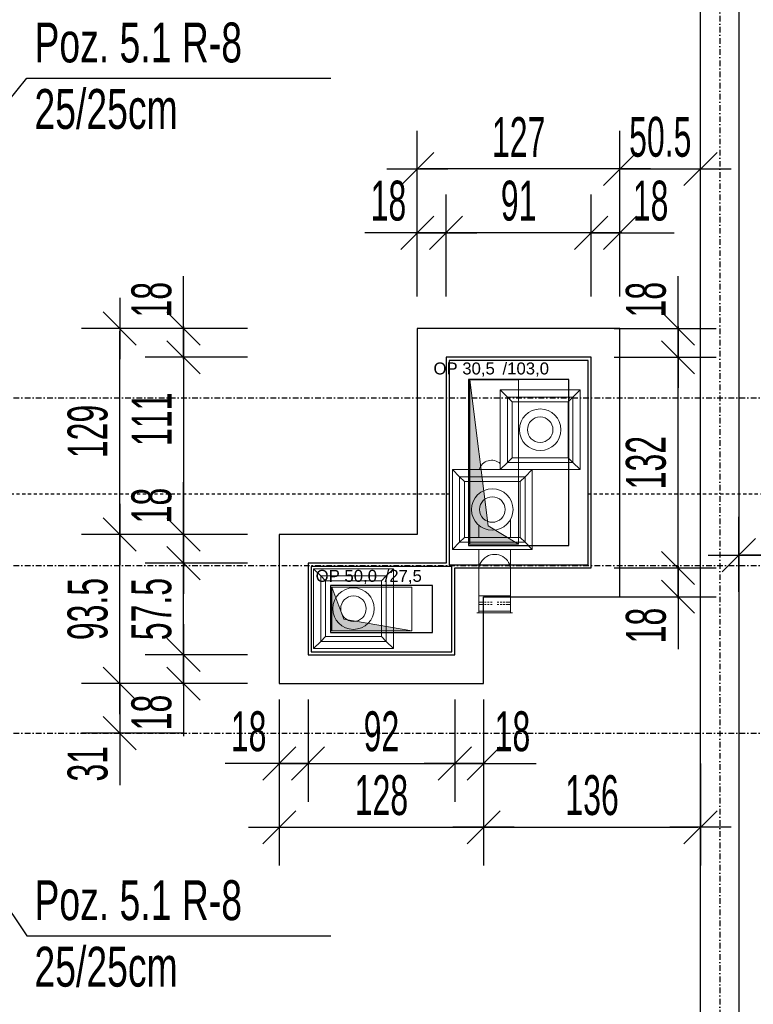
# Model space of a CAD drawing. Header units: millimetres. Extents: x 10513 to 15210, y -3009 to 1704.
# Tile 7 of 18: x 10982 to 11441, y -164 to 453. Entities that reach past the tile are written whole.
import ezdxf

# ---------------------------------------------------------------- set-up
doc = ezdxf.new("R2010")
doc.units = ezdxf.units.MM
doc.header["$LTSCALE"] = 10
doc.linetypes.add('MO', pattern=[0.7, 0.35, -0.17, 0.01, -0.17])
doc.linetypes.add('MP', pattern=[0.36, 0.2, -0.16])
for name, color, linetype in [('BA_wym', 1, 'Continuous'), ('BD_lpm', 1, 'MP'), ('BD_osm', 1, 'MO'), ('BD_wic', 1, 'Continuous'), ('BD_wig', 3, 'Continuous'), ('BD_wis', 2, 'Continuous'), ('BZ_odn', 1, 'Continuous'), ('BZ_txs', 2, 'Continuous')]:
    doc.layers.add(name, color=color, linetype=linetype)
doc.layers.add('Nowe_A-Przebicia_Nr_pióra__1', color=7, linetype='Continuous', lineweight=13)
doc.layers.add('Nowe_FLUID-WY_Nr_pióra__20', color=1, linetype='Continuous', lineweight=13)
doc.layers.add('Nowe_A-Przebicia_Nr_pióra__102', color=7, linetype='Continuous', lineweight=5, true_color=0xcccccc)
doc.styles.add('BIKTS', font='bikromsw.shx', dxfattribs={"width": 0.8})
doc.styles.add('BIKWYM', font='bikromsw.shx', dxfattribs={"width": 0.6})
doc.styles.add('STYL_AUTOMATYCZNY_1', font='arial.ttf')
doc.dimstyles.new('BA_KR_100_cm', dxfattribs={"dimtxt": 25, "dimasz": 1.666667, "dimexe": 24, "dimexo": 0, "dimgap": 0, "dimtad": 0, "dimdec": 1, "dimrnd": 0.5, "dimzin": 9, "dimdsep": 46, "dimtxsty": 'BIKWYM', "dimblk": 'WYM-KR', "dimcen": 0, "dimdle": 20, "dimclrd": 256, "dimclre": 256, "dimclrt": 2, "dimadec": 0, "dimazin": 0, "dimtfac": 0.033333, "dimtdec": 1, "dimtmove": 0, "dimatfit": 3, "dimldrblk": 'WYM-KR', "dimfxl": 25, "dimfxlon": 1, "dimtvp": 0.8, "dimtolj": 1, "dimarcsym": 0})
doc.dimstyles.new('BZ_ST_100_cm', dxfattribs={"dimtxt": 25, "dimasz": 1.666667, "dimexe": 24, "dimexo": 0, "dimgap": 0, "dimtad": 0, "dimdec": 1, "dimrnd": 0.5, "dimdsep": 46, "dimtxsty": 'BIKWYM', "dimblk": 'WYM-ST', "dimcen": 0, "dimdle": 20, "dimclrd": 256, "dimclre": 256, "dimclrt": 7, "dimadec": 0, "dimazin": 0, "dimtfac": 0.033333, "dimtdec": 1, "dimtix": 1, "dimtmove": 2, "dimatfit": 3, "dimldrblk": 'WYM-ST', "dimfxl": 25, "dimfxlon": 1, "dimtvp": 0.8, "dimtolj": 1, "dimtzin": 0, "dimarcsym": 0})

# ---------------------------------------------------------------- blocks, each defined once
blk = doc.blocks.new('*T22')
at = {"layer": 'Nowe_A-Przebicia_Nr_pióra__1', "color": 7, "lineweight": 13, "insert": (0, 0.0111), "char_height": 0.075, "attachment_point": 8, "style": 'STYL_AUTOMATYCZNY_1'}
blk.add_mtext('\\A1;{\\pqc;\\pt0;\\fArial|b0|i0|c238|p0;\\W1.000000;OP 30,5\\fArial|b0|i0|c238|p0;\\W1.000000;\\A1{\\H.66x;\\S^  ;}\\fArial|b0|i0|c238|p0;\\W1.000000; /103,0\\fArial|b0|i0|c238|p0;\\W1.000000;\\A1{\\H.66x;\\S^  ;}\\fArial|b0|i0|c238|p0;\\W1.000000;\\fArial|b0|i0|c238|p0;\\W1.000000;\\A1{\\H.66x;\\S^  ;}}', dxfattribs=at)
blk = doc.blocks.new('*T24')
at = {"layer": 'Nowe_A-Przebicia_Nr_pióra__1', "color": 7, "lineweight": 13, "insert": (0, 0.0111), "char_height": 0.075, "attachment_point": 8, "style": 'STYL_AUTOMATYCZNY_1'}
blk.add_mtext('\\A1;{\\pqc;\\pt0;\\fArial|b0|i0|c238|p0;\\W1.000000;OP 50,0\\fArial|b0|i0|c238|p0;\\W1.000000;\\A1{\\H.66x;\\S^  ;}\\fArial|b0|i0|c238|p0;\\W1.000000; /27,5\\fArial|b0|i0|c238|p0;\\W1.000000;\\A1{\\H.66x;\\S^  ;}\\fArial|b0|i0|c238|p0;\\W1.000000;\\fArial|b0|i0|c238|p0;\\W1.000000;\\A1{\\H.66x;\\S^  ;}}', dxfattribs=at)
blk = doc.blocks.new('WYM-ST')
blk.add_hatch(color=256).paths.add_polyline_path([(-13, 2.88), (0, 0), (-13, -2.88)])
blk.add_lwpolyline([(0, 0), (-13, 2.88), (-13, -2.88), (0, 0)])
blk = doc.blocks.new('WYM-KR')
at = {"color": 7, "linetype": 'ByBlock'}
blk.add_line((6.24, 6.24), (-6.24, -6.24), dxfattribs=at)
at = {"linetype": 'ByBlock'}
blk.add_line((11.52, 0), (-11.52, 0), dxfattribs=at)
blk = doc.blocks.new('*D155')
at = {"layer": 'BA_wym', "lineweight": -2}
for p, q in [((11432.28, 94.82), (11432.28, 141.85)), ((11590.78, 77.85), (11590.78, 141.85)), ((11589.11, 117.85), (11433.94, 117.85))]:
    blk.add_line(p, q, dxfattribs=at)
at = {"layer": 'Defpoints', "color": 0}
for p in [(11432.28, 117.85), (11432.28, 94.82), (11590.78, 7.85)]:
    blk.add_point(p, dxfattribs=at)
at = {"layer": 'BA_wym', "lineweight": -2, "xscale": 1.666666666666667, "yscale": 1.666666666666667, "zscale": 1.666666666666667, "rotation": 180}
blk.add_blockref('WYM-KR', (11432.28, 117.85), dxfattribs=at)
at = {"layer": 'BA_wym', "lineweight": -2, "xscale": 1.666666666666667, "yscale": 1.666666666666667, "zscale": 1.666666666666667}
blk.add_blockref('WYM-KR', (11590.78, 117.85), dxfattribs=at)
at = {"layer": 'BA_wym', "color": 2, "insert": (11511.53, 137.85), "char_height": 25, "attachment_point": 5, "style": 'BIKWYM'}
blk.add_mtext('\\A1;158.5', dxfattribs=at)
blk = doc.blocks.new('*D159')
at = {"layer": 'BA_wym', "lineweight": -2}
for p, q in [((11339.78, 279.86), (11339.78, 343.86)), ((11357.78, 279.86), (11357.78, 343.86)), ((11338.11, 319.86), (11336.44, 319.86)), ((11357.78, 319.86), (11339.78, 319.86)), ((11359.44, 319.86), (11391.74, 319.86))]:
    blk.add_line(p, q, dxfattribs=at)
at = {"layer": 'Defpoints', "color": 0}
for p in [(11339.78, 319.86), (11357.78, 259.86), (11339.78, 241.86)]:
    blk.add_point(p, dxfattribs=at)
at = {"layer": 'BA_wym', "lineweight": -2, "xscale": 1.666666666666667, "yscale": 1.666666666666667, "zscale": 1.666666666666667}
blk.add_blockref('WYM-KR', (11339.78, 319.86), dxfattribs=at)
at = {"layer": 'BA_wym', "lineweight": -2, "xscale": 1.666666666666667, "yscale": 1.666666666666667, "zscale": 1.666666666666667, "rotation": 180}
blk.add_blockref('WYM-KR', (11357.78, 319.86), dxfattribs=at)
at = {"layer": 'BA_wym', "color": 2, "insert": (11376.98, 339.86), "char_height": 25, "attachment_point": 5, "style": 'BIKWYM'}
blk.add_mtext('\\A1;18', dxfattribs=at)
blk = doc.blocks.new('*D160')
at = {"layer": 'BA_wym', "lineweight": -2}
for p, q in [((11248.78, 279.86), (11248.78, 343.86)), ((11339.78, 279.86), (11339.78, 343.86)), ((11338.11, 319.86), (11250.44, 319.86))]:
    blk.add_line(p, q, dxfattribs=at)
at = {"layer": 'Defpoints', "color": 0}
for p in [(11248.78, 319.86), (11248.78, 241.86), (11339.78, 241.86)]:
    blk.add_point(p, dxfattribs=at)
at = {"layer": 'BA_wym', "lineweight": -2, "xscale": 1.666666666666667, "yscale": 1.666666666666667, "zscale": 1.666666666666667, "rotation": 180}
blk.add_blockref('WYM-KR', (11248.78, 319.86), dxfattribs=at)
at = {"layer": 'BA_wym', "lineweight": -2, "xscale": 1.666666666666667, "yscale": 1.666666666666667, "zscale": 1.666666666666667}
blk.add_blockref('WYM-KR', (11339.78, 319.86), dxfattribs=at)
at = {"layer": 'BA_wym', "color": 2, "insert": (11294.28, 339.86), "char_height": 25, "attachment_point": 5, "style": 'BIKWYM'}
blk.add_mtext('\\A1;91', dxfattribs=at)
blk = doc.blocks.new('*D161')
at = {"layer": 'BA_wym', "lineweight": -2}
for p, q in [((11230.78, 279.86), (11230.78, 343.86)), ((11248.78, 279.86), (11248.78, 343.86)), ((11229.11, 319.86), (11197.92, 319.86)), ((11248.78, 319.86), (11230.78, 319.86)), ((11250.44, 319.86), (11252.11, 319.86))]:
    blk.add_line(p, q, dxfattribs=at)
at = {"layer": 'Defpoints', "color": 0}
for p in [(11230.78, 319.86), (11230.78, 259.86), (11248.78, 241.86)]:
    blk.add_point(p, dxfattribs=at)
at = {"layer": 'BA_wym', "lineweight": -2, "xscale": 1.666666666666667, "yscale": 1.666666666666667, "zscale": 1.666666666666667}
blk.add_blockref('WYM-KR', (11230.78, 319.86), dxfattribs=at)
at = {"layer": 'BA_wym', "lineweight": -2, "xscale": 1.666666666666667, "yscale": 1.666666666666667, "zscale": 1.666666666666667, "rotation": 180}
blk.add_blockref('WYM-KR', (11248.78, 319.86), dxfattribs=at)
at = {"layer": 'BA_wym', "color": 2, "insert": (11212.68, 339.86), "char_height": 25, "attachment_point": 5, "style": 'BIKWYM'}
blk.add_mtext('\\A1;18', dxfattribs=at)
blk = doc.blocks.new('*D162')
at = {"layer": 'BA_wym', "lineweight": -2}
for p, q in [((11230.78, 319.86), (11230.78, 383.86)), ((11357.78, 319.86), (11357.78, 383.86)), ((11356.11, 359.86), (11232.44, 359.86))]:
    blk.add_line(p, q, dxfattribs=at)
at = {"layer": 'Defpoints', "color": 0}
for p in [(11230.78, 359.86), (11230.78, 259.86), (11357.78, 259.86)]:
    blk.add_point(p, dxfattribs=at)
at = {"layer": 'BA_wym', "lineweight": -2, "xscale": 1.666666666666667, "yscale": 1.666666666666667, "zscale": 1.666666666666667, "rotation": 180}
blk.add_blockref('WYM-KR', (11230.78, 359.86), dxfattribs=at)
at = {"layer": 'BA_wym', "lineweight": -2, "xscale": 1.666666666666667, "yscale": 1.666666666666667, "zscale": 1.666666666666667}
blk.add_blockref('WYM-KR', (11357.78, 359.86), dxfattribs=at)
at = {"layer": 'BA_wym', "color": 2, "insert": (11294.28, 379.86), "char_height": 25, "attachment_point": 5, "style": 'BIKWYM'}
blk.add_mtext('\\A1;127', dxfattribs=at)
blk = doc.blocks.new('*D163')
at = {"layer": 'BA_wym', "lineweight": -2}
for p, q in [((11144.28, 27.35), (11144.28, -36.65)), ((11162.28, 27.35), (11162.28, -36.65)), ((11142.61, -12.65), (11110.32, -12.65)), ((11144.28, -12.65), (11162.28, -12.65)), ((11163.94, -12.65), (11165.61, -12.65))]:
    blk.add_line(p, q, dxfattribs=at)
at = {"layer": 'Defpoints', "color": 0}
for p in [(11162.28, 65.35), (11144.28, 47.35), (11162.28, -12.65)]:
    blk.add_point(p, dxfattribs=at)
at = {"layer": 'BA_wym', "lineweight": -2, "xscale": 1.666666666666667, "yscale": 1.666666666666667, "zscale": 1.666666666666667}
blk.add_blockref('WYM-KR', (11144.28, -12.65), dxfattribs=at)
at = {"layer": 'BA_wym', "lineweight": -2, "xscale": 1.666666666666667, "yscale": 1.666666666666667, "zscale": 1.666666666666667, "rotation": 180}
blk.add_blockref('WYM-KR', (11162.28, -12.65), dxfattribs=at)
at = {"layer": 'BA_wym', "color": 2, "insert": (11125.08, 7.35), "char_height": 25, "attachment_point": 5, "style": 'BIKWYM'}
blk.add_mtext('\\A1;18', dxfattribs=at)
blk = doc.blocks.new('*D164')
at = {"layer": 'BA_wym', "lineweight": -2}
for p, q in [((11162.28, 27.35), (11162.28, -36.65)), ((11254.32, 27.35), (11254.32, -36.65)), ((11163.94, -12.65), (11252.65, -12.65))]:
    blk.add_line(p, q, dxfattribs=at)
at = {"layer": 'Defpoints', "color": 0}
for p in [(11162.28, 65.35), (11254.32, 65.35), (11254.32, -12.65)]:
    blk.add_point(p, dxfattribs=at)
at = {"layer": 'BA_wym', "lineweight": -2, "xscale": 1.666666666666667, "yscale": 1.666666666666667, "zscale": 1.666666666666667, "rotation": 180}
blk.add_blockref('WYM-KR', (11162.28, -12.65), dxfattribs=at)
at = {"layer": 'BA_wym', "lineweight": -2, "xscale": 1.666666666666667, "yscale": 1.666666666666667, "zscale": 1.666666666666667}
blk.add_blockref('WYM-KR', (11254.32, -12.65), dxfattribs=at)
at = {"layer": 'BA_wym', "color": 2, "insert": (11208.3, 7.35), "char_height": 25, "attachment_point": 5, "style": 'BIKWYM'}
blk.add_mtext('\\A1;92', dxfattribs=at)
blk = doc.blocks.new('*D165')
at = {"layer": 'BA_wym', "lineweight": -2}
for p, q in [((11254.32, 27.35), (11254.32, -36.65)), ((11272.32, 27.35), (11272.32, -36.65)), ((11252.65, -12.65), (11250.99, -12.65)), ((11254.32, -12.65), (11272.32, -12.65)), ((11273.99, -12.65), (11305.18, -12.65))]:
    blk.add_line(p, q, dxfattribs=at)
at = {"layer": 'Defpoints', "color": 0}
for p in [(11254.32, 65.35), (11272.32, 47.35), (11272.32, -12.65)]:
    blk.add_point(p, dxfattribs=at)
at = {"layer": 'BA_wym', "lineweight": -2, "xscale": 1.666666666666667, "yscale": 1.666666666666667, "zscale": 1.666666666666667}
blk.add_blockref('WYM-KR', (11254.32, -12.65), dxfattribs=at)
at = {"layer": 'BA_wym', "lineweight": -2, "xscale": 1.666666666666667, "yscale": 1.666666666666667, "zscale": 1.666666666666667, "rotation": 180}
blk.add_blockref('WYM-KR', (11272.32, -12.65), dxfattribs=at)
at = {"layer": 'BA_wym', "color": 2, "insert": (11290.41, 7.35), "char_height": 25, "attachment_point": 5, "style": 'BIKWYM'}
blk.add_mtext('\\A1;18', dxfattribs=at)
blk = doc.blocks.new('*D167')
at = {"layer": 'BA_wym', "lineweight": -2}
for p, q in [((11357.78, 319.86), (11357.78, 383.86)), ((11408.28, 319.86), (11408.28, 383.86)), ((11356.11, 359.86), (11354.44, 359.86)), ((11357.78, 359.86), (11408.28, 359.86)), ((11409.94, 359.86), (11411.61, 359.86))]:
    blk.add_line(p, q, dxfattribs=at)
at = {"layer": 'Defpoints', "color": 0}
for p in [(11408.28, 359.86), (11357.78, 259.86), (11408.28, 259.86)]:
    blk.add_point(p, dxfattribs=at)
at = {"layer": 'BA_wym', "lineweight": -2, "xscale": 1.666666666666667, "yscale": 1.666666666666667, "zscale": 1.666666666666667}
blk.add_blockref('WYM-KR', (11357.78, 359.86), dxfattribs=at)
at = {"layer": 'BA_wym', "lineweight": -2, "xscale": 1.666666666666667, "yscale": 1.666666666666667, "zscale": 1.666666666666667, "rotation": 180}
blk.add_blockref('WYM-KR', (11408.28, 359.86), dxfattribs=at)
at = {"layer": 'BA_wym', "color": 2, "insert": (11383.03, 379.86), "char_height": 25, "attachment_point": 5, "style": 'BIKWYM'}
blk.add_mtext('\\A1;50.5', dxfattribs=at)
blk = doc.blocks.new('*D168')
at = {"layer": 'BA_wym', "lineweight": -2}
for p, q in [((11144.28, -12.65), (11144.28, -76.65)), ((11272.32, -12.65), (11272.32, -76.65)), ((11145.94, -52.65), (11270.65, -52.65))]:
    blk.add_line(p, q, dxfattribs=at)
at = {"layer": 'Defpoints', "color": 0}
for p in [(11144.28, 47.35), (11272.32, 47.35), (11272.32, -52.65)]:
    blk.add_point(p, dxfattribs=at)
at = {"layer": 'BA_wym', "lineweight": -2, "xscale": 1.666666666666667, "yscale": 1.666666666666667, "zscale": 1.666666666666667, "rotation": 180}
blk.add_blockref('WYM-KR', (11144.28, -52.65), dxfattribs=at)
at = {"layer": 'BA_wym', "lineweight": -2, "xscale": 1.666666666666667, "yscale": 1.666666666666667, "zscale": 1.666666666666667}
blk.add_blockref('WYM-KR', (11272.32, -52.65), dxfattribs=at)
at = {"layer": 'BA_wym', "color": 2, "insert": (11208.3, -32.65), "char_height": 25, "attachment_point": 5, "style": 'BIKWYM'}
blk.add_mtext('\\A1;128', dxfattribs=at)
blk = doc.blocks.new('*D169')
at = {"layer": 'BA_wym', "lineweight": -2}
for p, q in [((11272.32, -12.65), (11272.32, -76.65)), ((11408.28, -12.65), (11408.28, -76.65)), ((11273.99, -52.65), (11406.61, -52.65))]:
    blk.add_line(p, q, dxfattribs=at)
at = {"layer": 'Defpoints', "color": 0}
for p in [(11408.28, 73.84), (11272.32, 47.35), (11408.28, -52.65)]:
    blk.add_point(p, dxfattribs=at)
at = {"layer": 'BA_wym', "lineweight": -2, "xscale": 1.666666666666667, "yscale": 1.666666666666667, "zscale": 1.666666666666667, "rotation": 180}
blk.add_blockref('WYM-KR', (11272.32, -52.65), dxfattribs=at)
at = {"layer": 'BA_wym', "lineweight": -2, "xscale": 1.666666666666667, "yscale": 1.666666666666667, "zscale": 1.666666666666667}
blk.add_blockref('WYM-KR', (11408.28, -52.65), dxfattribs=at)
at = {"layer": 'BA_wym', "color": 2, "insert": (11340.3, -32.65), "char_height": 25, "attachment_point": 5, "style": 'BIKWYM'}
blk.add_mtext('\\A1;136', dxfattribs=at)
blk = doc.blocks.new('*D170')
at = {"layer": 'BA_wym', "lineweight": -2}
for p, q in [((11084.28, 57.02), (11084.28, 58.68)), ((11124.28, 55.35), (11060.28, 55.35)), ((11084.28, 55.35), (11084.28, 37.35)), ((11124.28, 37.35), (11060.28, 37.35)), ((11084.28, 35.68), (11084.28, 4.49))]:
    blk.add_line(p, q, dxfattribs=at)
at = {"layer": 'Defpoints', "color": 0}
for p in [(11124.28, 55.35), (11084.28, 37.35), (11124.28, 37.35)]:
    blk.add_point(p, dxfattribs=at)
at = {"layer": 'BA_wym', "lineweight": -2, "xscale": 1.666666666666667, "yscale": 1.666666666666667, "zscale": 1.666666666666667}
for p, rotation in [((11084.28, 55.35), 270), ((11084.28, 37.35), 90)]:
    blk.add_blockref('WYM-KR', p, dxfattribs=dict(at, rotation=rotation))
at = {"layer": 'BA_wym', "color": 2, "insert": (11064.28, 19.26), "char_height": 25, "attachment_point": 5, "rotation": 90, "style": 'BIKWYM'}
blk.add_mtext('\\A1;18', dxfattribs=at)
blk = doc.blocks.new('*D171')
at = {"layer": 'BA_wym', "lineweight": -2}
for p, q in [((11124.28, 112.85), (11060.28, 112.85)), ((11084.28, 114.52), (11084.28, 116.19)), ((11084.28, 55.35), (11084.28, 112.85)), ((11124.28, 55.35), (11060.28, 55.35)), ((11084.28, 53.68), (11084.28, 52.02))]:
    blk.add_line(p, q, dxfattribs=at)
at = {"layer": 'Defpoints', "color": 0}
for p in [(11084.28, 112.85), (11124.28, 112.85), (11124.28, 55.35)]:
    blk.add_point(p, dxfattribs=at)
at = {"layer": 'BA_wym', "lineweight": -2, "xscale": 1.666666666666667, "yscale": 1.666666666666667, "zscale": 1.666666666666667}
for p, rotation in [((11084.28, 112.85), 270), ((11084.28, 55.35), 90)]:
    blk.add_blockref('WYM-KR', p, dxfattribs=dict(at, rotation=rotation))
at = {"layer": 'BA_wym', "color": 2, "insert": (11064.28, 84.1), "char_height": 25, "attachment_point": 5, "rotation": 90, "style": 'BIKWYM'}
blk.add_mtext('\\A1;57.5', dxfattribs=at)
blk = doc.blocks.new('*D172')
at = {"layer": 'BA_wym', "lineweight": -2}
for p, q in [((11084.28, 132.52), (11084.28, 163.71)), ((11124.28, 130.85), (11060.28, 130.85)), ((11084.28, 112.85), (11084.28, 130.85)), ((11124.28, 112.85), (11060.28, 112.85)), ((11084.28, 111.19), (11084.28, 109.52))]:
    blk.add_line(p, q, dxfattribs=at)
at = {"layer": 'Defpoints', "color": 0}
for p in [(11084.28, 130.85), (11124.28, 130.85), (11124.28, 112.85)]:
    blk.add_point(p, dxfattribs=at)
at = {"layer": 'BA_wym', "lineweight": -2, "xscale": 1.666666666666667, "yscale": 1.666666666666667, "zscale": 1.666666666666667}
for p, rotation in [((11084.28, 130.85), 270), ((11084.28, 112.85), 90)]:
    blk.add_blockref('WYM-KR', p, dxfattribs=dict(at, rotation=rotation))
at = {"layer": 'BA_wym', "color": 2, "insert": (11064.28, 148.95), "char_height": 25, "attachment_point": 5, "rotation": 90, "style": 'BIKWYM'}
blk.add_mtext('\\A1;18', dxfattribs=at)
blk = doc.blocks.new('*D173')
at = {"layer": 'BA_wym', "lineweight": -2}
for p, q in [((11084.28, 130.85), (11020.28, 130.85)), ((11044.28, 39.02), (11044.28, 129.19)), ((11084.28, 37.35), (11020.28, 37.35))]:
    blk.add_line(p, q, dxfattribs=at)
at = {"layer": 'Defpoints', "color": 0}
for p in [(11044.28, 130.85), (11084.28, 130.85), (11084.28, 37.35)]:
    blk.add_point(p, dxfattribs=at)
at = {"layer": 'BA_wym', "lineweight": -2, "xscale": 1.666666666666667, "yscale": 1.666666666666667, "zscale": 1.666666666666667}
for p, rotation in [((11044.28, 130.85), 90), ((11044.28, 37.35), 270)]:
    blk.add_blockref('WYM-KR', p, dxfattribs=dict(at, rotation=rotation))
at = {"layer": 'BA_wym', "color": 2, "insert": (11024.28, 84.1), "char_height": 25, "attachment_point": 5, "rotation": 90, "style": 'BIKWYM'}
blk.add_mtext('\\A1;93.5', dxfattribs=at)
blk = doc.blocks.new('*D174')
at = {"layer": 'BA_wym', "lineweight": -2}
for p, q in [((11124.28, 241.86), (11060.28, 241.86)), ((11084.28, 240.19), (11084.28, 132.52)), ((11124.28, 130.85), (11060.28, 130.85))]:
    blk.add_line(p, q, dxfattribs=at)
at = {"layer": 'Defpoints', "color": 0}
for p in [(11124.28, 241.86), (11084.28, 130.85), (11124.28, 130.85)]:
    blk.add_point(p, dxfattribs=at)
at = {"layer": 'BA_wym', "lineweight": -2, "xscale": 1.666666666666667, "yscale": 1.666666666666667, "zscale": 1.666666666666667}
for p, rotation in [((11084.28, 241.86), 90), ((11084.28, 130.85), 270)]:
    blk.add_blockref('WYM-KR', p, dxfattribs=dict(at, rotation=rotation))
at = {"layer": 'BA_wym', "color": 2, "insert": (11064.28, 203.02), "char_height": 25, "attachment_point": 5, "rotation": 90, "style": 'BIKWYM'}
blk.add_mtext('\\A1;111', dxfattribs=at)
blk = doc.blocks.new('*D175')
at = {"layer": 'BA_wym', "lineweight": -2}
for p, q in [((11084.28, 261.53), (11084.28, 292.72)), ((11124.28, 259.86), (11060.28, 259.86)), ((11084.28, 241.86), (11084.28, 259.86)), ((11124.28, 241.86), (11060.28, 241.86)), ((11084.28, 240.19), (11084.28, 238.53))]:
    blk.add_line(p, q, dxfattribs=at)
at = {"layer": 'Defpoints', "color": 0}
for p in [(11084.28, 259.86), (11124.28, 259.86), (11124.28, 241.86)]:
    blk.add_point(p, dxfattribs=at)
at = {"layer": 'BA_wym', "lineweight": -2, "xscale": 1.666666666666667, "yscale": 1.666666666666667, "zscale": 1.666666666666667}
for p, rotation in [((11084.28, 259.86), 270), ((11084.28, 241.86), 90)]:
    blk.add_blockref('WYM-KR', p, dxfattribs=dict(at, rotation=rotation))
at = {"layer": 'BA_wym', "color": 2, "insert": (11064.28, 277.95), "char_height": 25, "attachment_point": 5, "rotation": 90, "style": 'BIKWYM'}
blk.add_mtext('\\A1;18', dxfattribs=at)
blk = doc.blocks.new('*D176')
at = {"layer": 'BA_wym', "lineweight": -2}
for p, q in [((11084.28, 259.86), (11020.28, 259.86)), ((11044.28, 132.52), (11044.28, 258.19)), ((11084.28, 130.85), (11020.28, 130.85))]:
    blk.add_line(p, q, dxfattribs=at)
at = {"layer": 'Defpoints', "color": 0}
for p in [(11044.28, 259.86), (11084.28, 259.86), (11084.28, 130.85)]:
    blk.add_point(p, dxfattribs=at)
at = {"layer": 'BA_wym', "lineweight": -2, "xscale": 1.666666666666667, "yscale": 1.666666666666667, "zscale": 1.666666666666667}
for p, rotation in [((11044.28, 259.86), 90), ((11044.28, 130.85), 270)]:
    blk.add_blockref('WYM-KR', p, dxfattribs=dict(at, rotation=rotation))
at = {"layer": 'BA_wym', "color": 2, "insert": (11024.28, 195.36), "char_height": 25, "attachment_point": 5, "rotation": 90, "style": 'BIKWYM'}
blk.add_mtext('\\A1;129', dxfattribs=at)
blk = doc.blocks.new('*D177')
at = {"layer": 'BA_wym', "lineweight": -2}
for p, q in [((11084.28, 37.35), (11020.28, 37.35)), ((11044.28, 39.02), (11044.28, 40.68)), ((11044.28, 37.35), (11044.28, 6.35)), ((11084.28, 6.35), (11020.28, 6.35)), ((11044.28, 4.69), (11044.28, -26.18))]:
    blk.add_line(p, q, dxfattribs=at)
at = {"layer": 'Defpoints', "color": 0}
for p in [(11084.28, 37.35), (11044.28, 6.35), (11118.44, 6.35)]:
    blk.add_point(p, dxfattribs=at)
at = {"layer": 'BA_wym', "lineweight": -2, "xscale": 1.666666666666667, "yscale": 1.666666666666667, "zscale": 1.666666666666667}
for p, rotation in [((11044.28, 37.35), 270), ((11044.28, 6.35), 90)]:
    blk.add_blockref('WYM-KR', p, dxfattribs=dict(at, rotation=rotation))
at = {"layer": 'BA_wym', "color": 2, "insert": (11024.28, -12.85), "char_height": 25, "attachment_point": 5, "rotation": 90, "style": 'BIKWYM'}
blk.add_mtext('\\A1;31', dxfattribs=at)
blk = doc.blocks.new('*D178')
at = {"layer": 'BA_wym', "lineweight": -2}
for p, q in [((11394.15, 111.52), (11394.15, 113.19)), ((11354.15, 109.85), (11418.15, 109.85)), ((11394.15, 109.85), (11394.15, 91.85)), ((11354.15, 91.85), (11418.15, 91.85)), ((11394.15, 90.19), (11394.15, 58.99))]:
    blk.add_line(p, q, dxfattribs=at)
at = {"layer": 'Defpoints', "color": 0}
for p in [(11354.15, 109.85), (11354.15, 91.85), (11394.15, 91.85)]:
    blk.add_point(p, dxfattribs=at)
at = {"layer": 'BA_wym', "lineweight": -2, "xscale": 1.666666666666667, "yscale": 1.666666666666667, "zscale": 1.666666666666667}
for p, rotation in [((11394.15, 109.85), 270), ((11394.15, 91.85), 90)]:
    blk.add_blockref('WYM-KR', p, dxfattribs=dict(at, rotation=rotation))
at = {"layer": 'BA_wym', "color": 2, "insert": (11374.15, 73.76), "char_height": 25, "attachment_point": 5, "rotation": 90, "style": 'BIKWYM'}
blk.add_mtext('\\A1;18', dxfattribs=at)
blk = doc.blocks.new('*D179')
at = {"layer": 'BA_wym', "lineweight": -2}
for p, q in [((11354.15, 241.86), (11418.15, 241.86)), ((11394.15, 111.52), (11394.15, 240.19)), ((11354.15, 109.85), (11418.15, 109.85))]:
    blk.add_line(p, q, dxfattribs=at)
at = {"layer": 'Defpoints', "color": 0}
for p in [(11354.15, 241.86), (11394.15, 241.86), (11354.15, 109.85)]:
    blk.add_point(p, dxfattribs=at)
at = {"layer": 'BA_wym', "lineweight": -2, "xscale": 1.666666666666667, "yscale": 1.666666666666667, "zscale": 1.666666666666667}
for p, rotation in [((11394.15, 241.86), 90), ((11394.15, 109.85), 270)]:
    blk.add_blockref('WYM-KR', p, dxfattribs=dict(at, rotation=rotation))
at = {"layer": 'BA_wym', "color": 2, "insert": (11374.15, 175.86), "char_height": 25, "attachment_point": 5, "rotation": 90, "style": 'BIKWYM'}
blk.add_mtext('\\A1;132', dxfattribs=at)
blk = doc.blocks.new('*D180')
at = {"layer": 'BA_wym', "lineweight": -2}
for p, q in [((11394.15, 261.53), (11394.15, 292.72)), ((11354.15, 259.86), (11418.15, 259.86)), ((11394.15, 241.86), (11394.15, 259.86)), ((11354.15, 241.86), (11418.15, 241.86)), ((11394.15, 240.19), (11394.15, 238.53))]:
    blk.add_line(p, q, dxfattribs=at)
at = {"layer": 'Defpoints', "color": 0}
for p in [(11354.15, 259.86), (11394.15, 259.86), (11354.15, 241.86)]:
    blk.add_point(p, dxfattribs=at)
at = {"layer": 'BA_wym', "lineweight": -2, "xscale": 1.666666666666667, "yscale": 1.666666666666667, "zscale": 1.666666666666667}
for p, rotation in [((11394.15, 259.86), 270), ((11394.15, 241.86), 90)]:
    blk.add_blockref('WYM-KR', p, dxfattribs=dict(at, rotation=rotation))
at = {"layer": 'BA_wym', "color": 2, "insert": (11374.15, 277.95), "char_height": 25, "attachment_point": 5, "rotation": 90, "style": 'BIKWYM'}
blk.add_mtext('\\A1;18', dxfattribs=at)

msp = doc.modelspace()

# ---------------------------------------------------------------- hatches: boundary and pattern name
at = {"layer": 'Nowe_A-Przebicia_Nr_pióra__102', "linetype": 'Continuous', "lineweight": 5}
for points in [[(11294.28, 124.85), (11263.78, 124.85), (11263.78, 227.81), (11275.1, 136.17)], [(11227.26, 70.35), (11177.28, 70.35), (11177.28, 97.85), (11184.77, 77.84)]]:
    msp.add_hatch(color=9, dxfattribs=at).paths.add_polyline_path(points)

# ---------------------------------------------------------------- linework, layer by layer
at = {"layer": 'BD_lpm'}
for points in [[(10932.78, 156.35), (11250.78, 156.35)], [(11337.78, 156.35), (13081.31, 156.35)]]:
    msp.add_lwpolyline(points, dxfattribs=at)
at = {"layer": 'BD_osm', "color": 1}
msp.add_lwpolyline([(11420.28, 1043.85), (11420.28, -731.15)], dxfattribs=at)
at = {"layer": 'BD_osm'}
for points in [[(10627.78, 216.35), (13792.78, 216.35)], [(10627.78, 111.35), (13792.78, 111.35)], [(10627.78, 6.35), (13792.78, 6.35)]]:
    msp.add_lwpolyline(points, dxfattribs=at)
at = {"layer": 'BD_wic', "color": 9}
for points in [[(11250.78, 111.85), (11337.78, 111.85), (11337.78, 239.86), (11250.78, 239.86)], [(11262.78, 123.85), (11325.78, 123.85), (11325.78, 227.86), (11262.78, 227.86)], [(11164.28, 57.35), (11252.32, 57.35), (11252.32, 110.85), (11164.28, 110.85)], [(11176.28, 69.35), (11240.32, 69.35), (11240.32, 98.85), (11176.28, 98.85)]]:
    msp.add_lwpolyline(points, close=True, dxfattribs=at)
at = {"layer": 'BD_wig'}
msp.add_lwpolyline([(11408.28, 1043.85), (11432.28, 1043.85), (11432.28, -731.15), (11408.28, -731.15)], close=True, dxfattribs=at)
at = {"layer": 'BD_wis'}
for points in [[(11272.32, 91.85), (11357.78, 91.85), (11357.78, 259.86), (11230.78, 259.86), (11230.78, 130.85)], [(11254.32, 109.85), (11339.78, 109.85), (11339.78, 241.86), (11248.78, 241.86), (11248.78, 112.85)], [(11230.78, 130.85), (11144.28, 130.85), (11144.28, 37.35), (11272.32, 37.35), (11272.32, 91.85)], [(11248.78, 112.85), (11162.28, 112.85), (11162.28, 55.35), (11254.32, 55.35), (11254.32, 109.85)]]:
    msp.add_lwpolyline(points, dxfattribs=at)
at = {"layer": 'Nowe_A-Przebicia_Nr_pióra__1', "color": 9, "linetype": 'Continuous', "lineweight": 13}
for p, q in [((11275.1, 136.17), (11263.78, 227.81)), ((11263.78, 227.81), (11294.28, 227.81)), ((11263.78, 124.85), (11263.78, 227.81)), ((11294.28, 227.81), (11294.28, 124.85)), ((11294.28, 124.85), (11275.1, 136.17)), ((11294.28, 124.85), (11263.78, 124.85)), ((11184.77, 77.84), (11177.28, 97.85)), ((11177.28, 97.85), (11227.26, 97.85)), ((11177.28, 70.35), (11177.28, 97.85)), ((11227.26, 97.85), (11227.26, 70.35)), ((11227.26, 70.35), (11184.77, 77.84)), ((11227.26, 70.35), (11177.28, 70.35))]:
    msp.add_line(p, q, dxfattribs=at)
at = {"layer": 'Nowe_FLUID-WY_Nr_pióra__20', "color": 9, "linetype": 'Continuous', "lineweight": 13}
for p, q in [((11287.28, 216.96), (11282.78, 221.46)), ((11282.78, 221.46), (11282.78, 171.46)), ((11332.78, 221.46), (11282.78, 221.46)), ((11287.28, 175.96), (11287.28, 216.96)), ((11287.28, 216.96), (11290.28, 213.96)), ((11287.28, 216.96), (11328.28, 216.96)), ((11325.28, 213.96), (11328.28, 216.96)), ((11328.28, 216.96), (11332.78, 221.46)), ((11328.28, 216.96), (11328.28, 175.96)), ((11332.78, 171.46), (11332.78, 221.46)), ((11290.28, 178.96), (11290.28, 213.96)), ((11290.28, 213.96), (11325.28, 213.96)), ((11325.28, 213.96), (11325.28, 178.96)), ((11290.28, 178.96), (11287.28, 175.96)), ((11325.28, 178.96), (11290.28, 178.96)), ((11325.28, 178.96), (11328.28, 175.96)), ((11282.78, 171.46), (11287.28, 175.96)), ((11328.28, 175.96), (11287.28, 175.96)), ((11328.28, 175.96), (11332.78, 171.46)), ((11257.28, 166.96), (11252.78, 171.46)), ((11252.78, 171.46), (11252.78, 121.46)), ((11302.78, 171.46), (11252.78, 171.46)), ((11257.28, 125.96), (11257.28, 166.96)), ((11257.28, 166.96), (11260.28, 163.96)), ((11257.28, 166.96), (11298.28, 166.96)), ((11298.28, 166.96), (11257.28, 166.96)), ((11282.78, 171.46), (11332.78, 171.46)), ((11295.28, 163.96), (11298.28, 166.96)), ((11298.28, 166.96), (11302.78, 171.46)), ((11298.28, 166.96), (11298.28, 125.96)), ((11302.78, 121.46), (11302.78, 171.46)), ((11260.28, 128.96), (11260.28, 163.96)), ((11260.28, 163.96), (11295.28, 163.96)), ((11295.28, 163.96), (11295.28, 128.96)), ((11269.27, 136.72), (11269.27, 128.96)), ((11289.27, 128.96), (11289.27, 140.35)), ((11252.78, 121.46), (11257.28, 125.96)), ((11260.28, 128.96), (11257.28, 125.96)), ((11298.28, 125.96), (11257.28, 125.96)), ((11295.28, 128.96), (11260.28, 128.96)), ((11295.28, 128.96), (11298.28, 125.96)), ((11298.28, 125.96), (11302.78, 121.46)), ((11252.78, 121.46), (11302.78, 121.46)), ((11269.27, 121.46), (11269.27, 108.8)), ((11289.27, 108.35), (11289.27, 121.46)), ((11170.28, 104.85), (11165.78, 109.35)), ((11165.78, 109.35), (11165.78, 59.35)), ((11215.78, 109.35), (11165.78, 109.35)), ((11211.28, 104.85), (11215.78, 109.35)), ((11215.78, 59.35), (11215.78, 109.35)), ((11269.27, 108.35), (11269.27, 92.35)), ((11289.27, 92.35), (11289.27, 108.35)), ((11170.28, 63.85), (11170.28, 104.85)), ((11170.28, 104.85), (11173.28, 101.85)), ((11170.28, 104.85), (11211.28, 104.85)), ((11173.28, 66.85), (11173.28, 101.85)), ((11173.28, 101.85), (11208.28, 101.85)), ((11208.28, 101.85), (11211.28, 104.85)), ((11208.28, 101.85), (11208.28, 66.85)), ((11211.28, 104.85), (11211.28, 63.85)), ((11269.27, 92.35), (11269.27, 82.85)), ((11269.27, 88.35), (11269.36, 88.35)), ((11269.27, 86.85), (11269.36, 86.85)), ((11289.26, 92.35), (11269.28, 92.35)), ((11269.44, 88.35), (11269.84, 88.35)), ((11269.44, 86.85), (11269.84, 86.85)), ((11270.01, 88.35), (11270.97, 88.35)), ((11270.01, 86.85), (11270.97, 86.85)), ((11271.24, 88.35), (11272.31, 88.35)), ((11271.24, 86.85), (11272.31, 86.85)), ((11272.88, 88.35), (11273.93, 88.35)), ((11272.88, 86.85), (11273.93, 86.85)), ((11274.67, 88.35), (11275.79, 88.35)), ((11274.67, 86.85), (11275.79, 86.85)), ((11276.62, 88.35), (11277.79, 88.35)), ((11276.62, 86.85), (11277.79, 86.85)), ((11280.74, 88.35), (11281.91, 88.35)), ((11280.74, 86.85), (11281.91, 86.85)), ((11282.75, 88.35), (11283.87, 88.35)), ((11282.75, 86.85), (11283.87, 86.85)), ((11284.6, 88.35), (11285.65, 88.35)), ((11284.6, 86.85), (11285.65, 86.85)), ((11286.23, 88.35), (11287.3, 88.35)), ((11286.23, 86.85), (11287.3, 86.85)), ((11287.56, 88.35), (11288.53, 88.35)), ((11287.56, 86.85), (11288.53, 86.85)), ((11288.7, 88.35), (11289.09, 88.35)), ((11288.7, 86.85), (11289.09, 86.85)), ((11289.17, 88.35), (11289.27, 88.35)), ((11289.17, 86.85), (11289.27, 86.85)), ((11289.27, 82.85), (11289.27, 92.35)), ((11269.27, 81.75), (11268.17, 81.75)), ((11269.27, 82.85), (11269.27, 81.75)), ((11289.25, 82.85), (11269.28, 82.85)), ((11269.32, 81.75), (11289.27, 81.75)), ((11289.27, 81.75), (11289.27, 82.85)), ((11290.37, 81.75), (11289.27, 81.75)), ((11165.78, 59.35), (11170.28, 63.85)), ((11173.28, 66.85), (11170.28, 63.85)), ((11211.28, 63.85), (11170.28, 63.85)), ((11208.28, 66.85), (11173.28, 66.85)), ((11208.28, 66.85), (11211.28, 63.85)), ((11211.28, 63.85), (11215.78, 59.35)), ((11165.78, 59.35), (11215.78, 59.35))]:
    msp.add_line(p, q, dxfattribs=at)
for centre, radius in [((11307.78, 196.46), 13), ((11307.78, 196.46), 8), ((11277.78, 146.46), 13), ((11277.78, 146.46), 8), ((11190.78, 84.35), 13), ((11190.78, 84.35), 8)]:
    msp.add_circle(centre, radius, dxfattribs=at)
for centre, radius, start, end in [((11277.28, 169.36), 8, 46.444, 164.72699), ((11279.27, 108.35), 10, 359.91724, 180)]:
    msp.add_arc(centre, radius, start, end, dxfattribs=at)

# ---------------------------------------------------------------- block references
at = {"layer": 'Nowe_A-Przebicia_Nr_pióra__1', "color": 9, "lineweight": 13, "xscale": 100, "yscale": 100, "zscale": 100000}
for name, p in [('*T22', (11279.03, 227.81)), ('*T24', (11202.27, 97.85))]:
    msp.add_blockref(name, p, dxfattribs=at)

# ---------------------------------------------------------------- texts
at = {"layer": 'BZ_txs', "char_height": 25, "width": 452.0462, "attachment_point": 1, "style": 'BIKTS'}
for insert in [(10990.85, 451.64), (10990.85, -85.84)]:
    msp.add_mtext('{\\W0.7;Poz. 5.1 R-8\\P\\A1;25/25cm}', dxfattribs=dict(at, insert=insert))

# ---------------------------------------------------------------- dimensions: what is measured, and where the dimension line sits
at = {"layer": 'BA_wym'}
for base, p1, p2, override, picture, middle in [((11230.78, 359.86), (11357.78, 259.86), (11230.78, 259.86), {"dimblk": 'WYM-KR', "dimatfit": 1, "dimfxl": 40}, '*D162', (11294.28, 379.86)), ((11230.78, 319.86), (11248.78, 241.86), (11230.78, 259.86), {"dimblk": 'WYM-KR', "dimatfit": 1, "dimfxl": 40}, '*D161', (11212.68, 339.86)), ((11248.78, 319.86), (11339.78, 241.86), (11248.78, 241.86), {"dimblk": 'WYM-KR', "dimatfit": 1, "dimfxl": 40}, '*D160', (11294.28, 339.86)), ((11432.28, 117.85), (11590.78, 7.85), (11432.28, 94.82), {"dimtmove": 1, "dimatfit": 1, "dimfxl": 40}, '*D155', (11511.53, 137.85)), ((11408.28, -52.65), (11272.32, 47.35), (11408.28, 73.84), {"dimblk": 'WYM-KR', "dimatfit": 1, "dimfxl": 40}, '*D169', (11340.3, -32.65)), ((11254.32, -12.65), (11162.28, 65.35), (11254.32, 65.35), {"dimblk": 'WYM-KR', "dimatfit": 1, "dimfxl": 40}, '*D164', (11208.3, 7.35)), ((11272.32, -12.65), (11254.32, 65.35), (11272.32, 47.35), {"dimblk": 'WYM-KR', "dimatfit": 1, "dimfxl": 40}, '*D165', (11290.41, 7.35)), ((11272.32, -52.65), (11144.28, 47.35), (11272.32, 47.35), {"dimblk": 'WYM-KR', "dimatfit": 1, "dimfxl": 40}, '*D168', (11208.3, -32.65))]:
    dim = msp.add_linear_dim(base=base, p1=p1, p2=p2, dimstyle='BA_KR_100_cm', override=override, dxfattribs=at)
    dim.commit()
    dim.dimension.update_dxf_attribs({"geometry": picture, "text_midpoint": middle})
for base, p1, p2, picture, middle in [((11408.28, 359.86), (11357.78, 259.86), (11408.28, 259.86), '*D167', (11383.03, 359.86)), ((11339.78, 319.86), (11357.78, 259.86), (11339.78, 241.86), '*D159', (11376.98, 319.86)), ((11162.28, -12.65), (11144.28, 47.35), (11162.28, 65.35), '*D163', (11125.08, -12.65))]:
    dim = msp.add_linear_dim(base=base, p1=p1, p2=p2, dimstyle='BA_KR_100_cm', override={"dimblk": 'WYM-KR', "dimatfit": 1, "dimfxl": 40}, dxfattribs=at)
    dim.commit()
    dim.dimension.update_dxf_attribs({"geometry": picture, "text_midpoint": middle, "dimtype": 160})
for base, p1, p2, picture, middle in [((11084.28, 259.86), (11124.28, 241.86), (11124.28, 259.86), '*D175', (11064.28, 277.95)), ((11394.15, 259.86), (11354.15, 241.86), (11354.15, 259.86), '*D180', (11374.15, 277.95)), ((11044.28, 259.86), (11084.28, 130.85), (11084.28, 259.86), '*D176', (11024.28, 195.36)), ((11394.15, 241.86), (11354.15, 109.85), (11354.15, 241.86), '*D179', (11374.15, 175.86)), ((11084.28, 130.85), (11124.28, 112.85), (11124.28, 130.85), '*D172', (11064.28, 148.95)), ((11044.28, 130.85), (11084.28, 37.35), (11084.28, 130.85), '*D173', (11024.28, 84.1)), ((11394.15, 91.85), (11354.15, 109.85), (11354.15, 91.85), '*D178', (11374.15, 73.76)), ((11084.28, 37.35), (11124.28, 55.35), (11124.28, 37.35), '*D170', (11064.28, 19.26))]:
    dim = msp.add_linear_dim(base=base, p1=p1, p2=p2, angle=90, dimstyle='BA_KR_100_cm', override={"dimblk": 'WYM-KR', "dimatfit": 1, "dimfxl": 40}, dxfattribs=at)
    dim.commit()
    dim.dimension.update_dxf_attribs({"geometry": picture, "text_midpoint": middle})
for base, p1, p2, picture, middle in [((11084.28, 130.85), (11124.28, 241.86), (11124.28, 130.85), '*D174', (11084.28, 203.02)), ((11084.28, 112.85), (11124.28, 55.35), (11124.28, 112.85), '*D171', (11084.28, 84.1)), ((11044.28, 6.35), (11084.28, 37.35), (11118.44, 6.35), '*D177', (11044.28, -12.85))]:
    dim = msp.add_linear_dim(base=base, p1=p1, p2=p2, angle=90, dimstyle='BA_KR_100_cm', override={"dimblk": 'WYM-KR', "dimatfit": 1, "dimfxl": 40}, dxfattribs=at)
    dim.commit()
    dim.dimension.update_dxf_attribs({"geometry": picture, "text_midpoint": middle, "dimtype": 160})

# ---------------------------------------------------------------- leaders
at = {"layer": 'BZ_odn', "has_arrowhead": 0}
for points in [[(10920.28, 336.35), (10985.99, 416.84), (11176.63, 416.84)], [(10920.28, -23.65), (10985.99, -120.64), (11176.63, -120.64)]]:
    msp.add_leader(points, dimstyle='BZ_ST_100_cm', dxfattribs=at)

doc.saveas('drawing.dxf')
